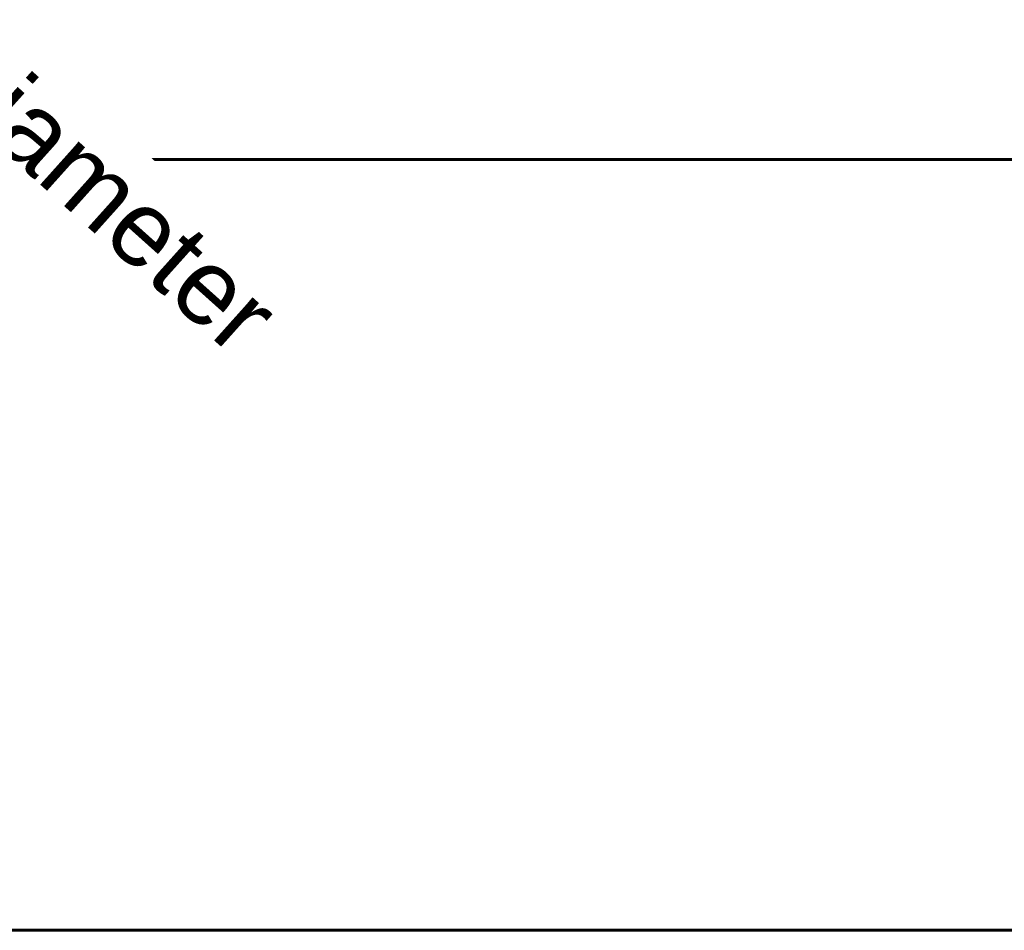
# Model space of a CAD drawing. Header units: millimetres. Extents: x -1875 to 2125, y -75 to 617.
# Tile 120 of 127: x 286 to 478, y -75 to 102. Entities that reach past the tile are written whole.
import ezdxf

# ---------------------------------------------------------------- set-up
doc = ezdxf.new("R2010")
doc.units = ezdxf.units.MM
doc.layers.add('A-WALL', color=113, linetype='Continuous', lineweight=50)
doc.styles.add('Arial', font='arial.ttf', dxfattribs={"height": 14.6304})

msp = doc.modelspace()

# ---------------------------------------------------------------- meshes
at = {"layer": 'A-WALL', "lineweight": 60}
mesh = msp.add_polyface(dxfattribs=at)
corners = [(-1875, 75, 3000), (2125, 75, 3000), (2125, 75), (-1875, 75)]
mesh.append_faces([[corners[k] for k in face] for face in [(0, 1, 2, 3)]])
mesh = msp.add_polyface(dxfattribs=at)
corners = [(-1875, -75), (-1875, 75), (2125, 75), (2125, -75)]
mesh.append_faces([[corners[k] for k in face] for face in [(0, 1, 2, 3)]])
mesh = msp.add_polyface(dxfattribs=at)
corners = [(2125, -75, 3000), (2125, 75, 3000), (-1875, 75, 3000), (-1875, -75, 3000)]
mesh.append_faces([[corners[k] for k in face] for face in [(0, 1, 2, 3)]])
mesh = msp.add_polyface(dxfattribs=at)
corners = [(2125, -75), (2125, -75, 3000), (-1875, -75, 3000), (-1875, -75)]
mesh.append_faces([[corners[k] for k in face] for face in [(0, 1, 2, 3)]])

# ---------------------------------------------------------------- next in the draw order: texts
at = {"color": 5, "lineweight": 30, "insert": (307.22, 74.73, 116.74), "char_height": 14.63, "width": 99.2058, "attachment_point": 2, "rotation": 318.1421, "line_spacing_factor": 0.941778, "style": 'Arial', "bg_fill": 3, "box_fill_scale": 1.25, "bg_fill_color": 256, "bg_fill_true_color": 13158600, "bg_fill_transparency": 0}
msp.add_mtext('Diameter', dxfattribs=at)

doc.saveas('drawing.dxf')
